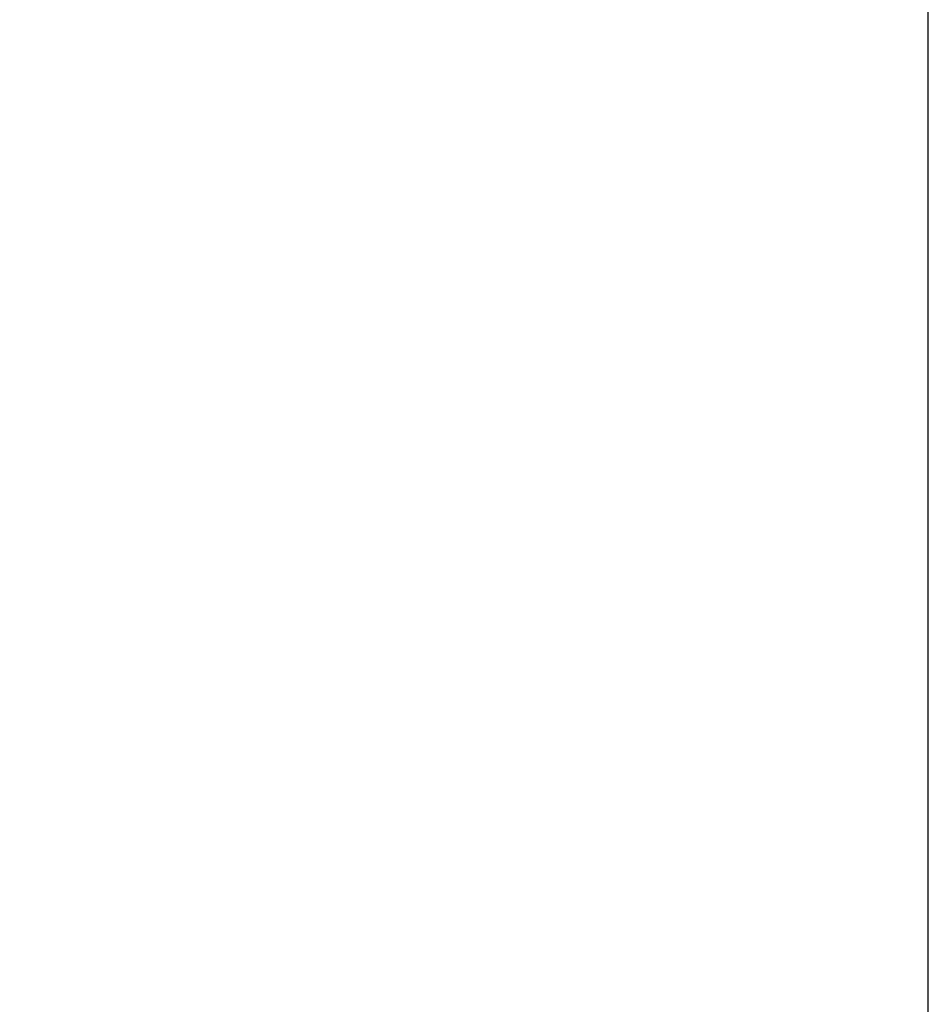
# Model space of a CAD drawing. Header units: inches. Extents: x 0 to 188, y 0 to 141.
# Tile 21 of 22: x 150 to 188, y 43 to 85. Entities that reach past the tile are written whole.
import ezdxf
from ezdxf import colors
from ezdxf.entities.mleader import LeaderData, LeaderLine
from ezdxf.math import Vec2, Vec3

# ---------------------------------------------------------------- set-up
doc = ezdxf.new("R2010")
doc.units = ezdxf.units.IN
doc.header["$MEASUREMENT"] = 0
doc.layers.add('Default', color=7, linetype='Continuous')

# ---------------------------------------------------------------- blocks, each defined once
blk = doc.blocks.new('_DOT')
at = {"color": 0}
blk.add_line((0, 0), (-1, 0), dxfattribs=at)
at = {"color": 0, "const_width": 0.333}
blk.add_lwpolyline([(-0.1665, 0, 1), (0.1665, 0, 1)], format="xyb", close=True, dxfattribs=at)
blk = doc.blocks.new('Block222')
at = {"layer": 'Default', "color": 7, "linetype": 'Continuous'}
ml = blk.add_multileader_mtext('Standard', dxfattribs=at)
ml.set_content('{\\pxsm0.9;\\fArial|b1||i0||c0|p34;\\W1.;SDC246U36BK\\P}', color=7)
ml.set_leader_properties()
ml.set_arrow_properties(name='DOT')
ml.build(insert=Vec2(0, 0))
ml.multileader.update_dxf_attribs({"leader_type": 0, "dogleg_length": 0, "arrow_head_size": 2.25})
ctx = ml.context
ctx.base_point, ctx.char_height, ctx.arrow_head_size, ctx.landing_gap_size = Vec3(152.319, -85.833), 2.25, 2.25, 0.787
ctx.text_align_type = 1
notes = []
notes.append((ctx, [(0, (0, 0, 0), (0, 0), (1, 0), 1, [])]))
ctx.mtext.insert, ctx.mtext.alignment = Vec3(163.433, -84.687), 2
for ctx, leaders in notes:
    for number, flags, end, landing, length, lines in leaders:
        leader = LeaderData()
        leader.index, (leader.has_last_leader_line, leader.has_dogleg_vector, leader.attachment_direction) = number, flags
        leader.last_leader_point, leader.dogleg_vector, leader.dogleg_length = Vec3(end), Vec3(landing), length
        for number, points, colour, breaks in lines:
            line = LeaderLine()
            line.index, line.vertices, line.color, line.breaks = number, Vec3.list(points), colors.encode_raw_color(colour), breaks
            leader.lines.append(line)
        ctx.leaders.append(leader)

msp = doc.modelspace()

# ---------------------------------------------------------------- linework, layer by layer
at = {"layer": 'Default', "color": 7, "linetype": 'Continuous'}
msp.add_line((187.896, 0.103), (187.896, 140.903), dxfattribs=at)

# ---------------------------------------------------------------- block references
at = {"layer": 'Default', "color": 7, "xscale": 0.72, "yscale": 0.72, "zscale": 0.72}
msp.add_blockref('Block222', (62.286, 63.58), dxfattribs=at)

doc.saveas('drawing.dxf')
